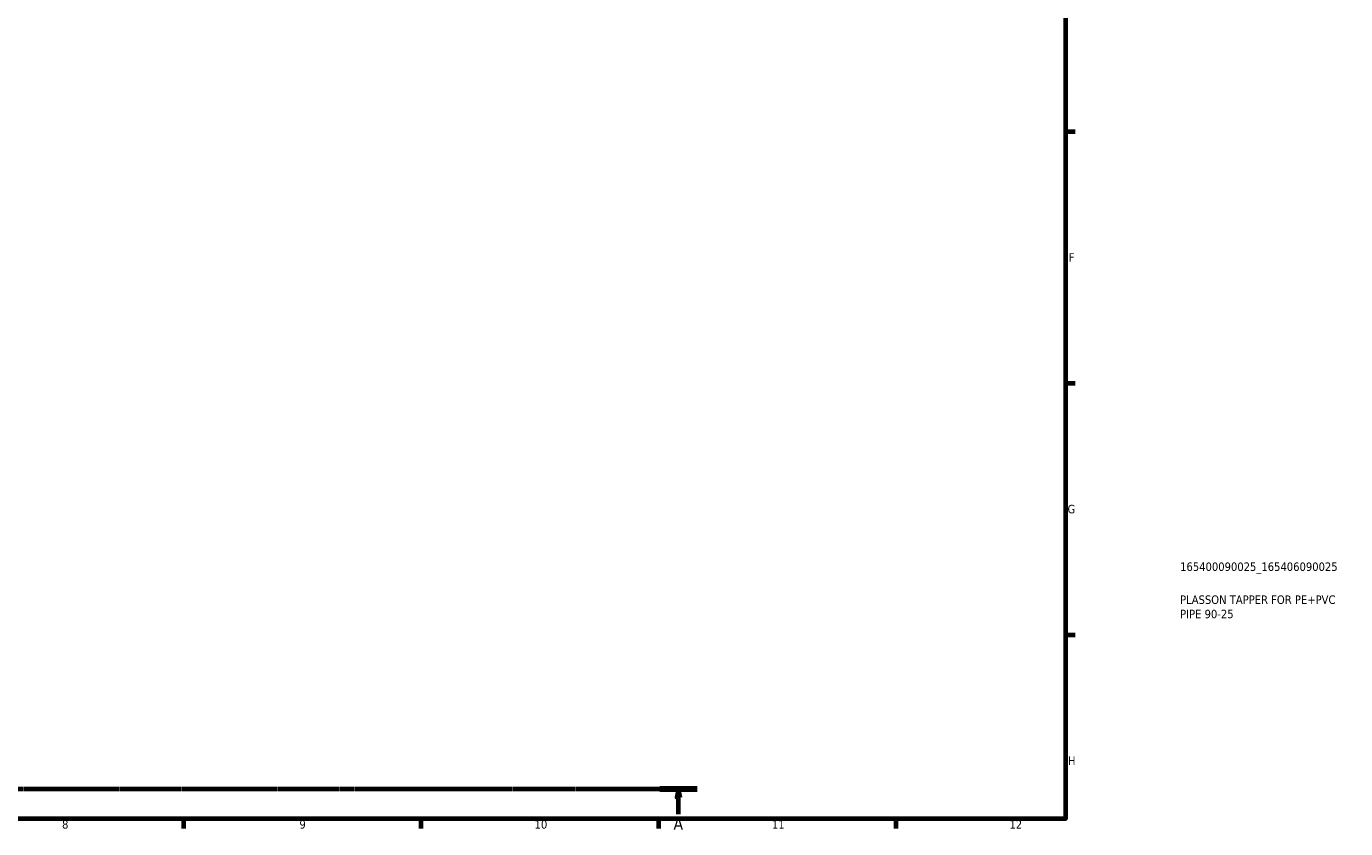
# Model space of a CAD drawing. Header units: millimetres. Extents: x 0 to 904, y -20 to 1297.
# Tile 3 of 5: x 514 to 904, y 17 to 254. Entities that reach past the tile are written whole.
import ezdxf

# ---------------------------------------------------------------- set-up
doc = ezdxf.new("R2010")
doc.units = ezdxf.units.MM
doc.linetypes.add('CHAIN', pattern=[0.7087, 0.4724, -0.0591, 0.1181, -0.0591])
for name, color, linetype, lineweight in [('Border (ISO)', 7, 'Continuous', 70), ('Section Line (ISO)', 7, 'CHAIN', 70), ('Title (ISO)', 7, 'Continuous', 50)]:
    doc.layers.add(name, color=color, linetype=linetype, lineweight=lineweight)
doc.styles.add('Label Text (ISO)', font='tahoma.ttf')
doc.styles.add('Note Text (ISO)', font='tahoma.ttf')

# ---------------------------------------------------------------- blocks, each defined once
blk = doc.blocks.new('Borders Default Border')
at = {"layer": 'Border (ISO)'}
for p, q in [((821, 222.75), (823.9, 222.75)), ((821, 148.5), (823.9, 148.5)), ((821, 74.25), (823.9, 74.25)), ((560.67, 20), (560.67, 17.1)), ((630.75, 20), (630.75, 17.1)), ((700.83, 20), (700.83, 17.1)), ((770.92, 20), (770.92, 17.1))]:
    blk.add_line(p, q, dxfattribs=at)
at = {"layer": 'Border (ISO)', "flags": 128}
blk.add_lwpolyline([(20, 20), (20, 574), (821, 574), (821, 20), (20, 20)], dxfattribs=at)
at = {"layer": 'Border (ISO)', "color": 232, "true_color": 0xca0064, "char_height": 2.5, "attachment_point": 7, "style": 'Note Text (ISO)'}
for s, insert in [('F', (822, 184.38)), ('G', (821.61, 110.08)), ('H', (821.74, 35.88)), ('8', (524.81, 17.04)), ('9', (594.88, 17.05)), ('10', (664.29, 17.05)), ('11', (734.37, 17.1)), ('12', (804.46, 17.1))]:
    blk.add_mtext(s, dxfattribs=dict(at, insert=insert))
blk = doc.blocks.new('Title Blocks ISO')
at = {"layer": 'Title (ISO)', "color": 232, "true_color": 0xca0064, "style": 'Note Text (ISO)'}
for tag, p in [('PART_NUMBER_001', (33.84, 73.13)), ('DESCRIPTION_001', (33.84, 63.4)), ('DESCRIPTION_002', (33.84, 59.18))]:
    blk.add_attdef(tag, p, '', height=2.5, dxfattribs=at)
blk = doc.blocks.new('2dTransSection0')
at = {"layer": 'Section Line (ISO)', "linetype": 'CHAIN'}
blk.add_line((119.02, 28.8), (712.3, 28.8), dxfattribs=at)
at = {"layer": 'Section Line (ISO)', "linetype": 'Continuous', "lineweight": 140}
blk.add_line((701.27, 28.8), (712.3, 28.8), dxfattribs=at)
at = {"layer": 'Section Line (ISO)', "linetype": 'Continuous'}
for p, q in [((706.78, 28.8), (706.28, 26.3)), ((706.78, 26.3), (706.78, 28.8)), ((707.28, 26.3), (706.78, 28.8)), ((706.28, 26.3), (707.28, 26.3)), ((706.78, 21.35), (706.78, 26.3))]:
    blk.add_line(p, q, dxfattribs=at)
at = {"layer": 'Section Line (ISO)', "linetype": 'Continuous', "flags": 128}
blk.add_lwpolyline([(707.28, 26.3), (706.78, 28.8), (706.28, 26.3), (707.28, 26.3)], dxfattribs=at)
at = {"layer": 'Section Line (ISO)'}
blk.add_solid([(707.28, 26.3), (706.78, 28.8), (706.28, 26.3), (707.28, 26.3)], dxfattribs=at)
at = {"layer": 'Section Line (ISO)', "insert": (705.3, 16.8), "char_height": 3.5, "attachment_point": 7, "style": 'Label Text (ISO)'}
blk.add_mtext('A', dxfattribs=at)

msp = doc.modelspace()

# ---------------------------------------------------------------- block references
msp.add_blockref('Borders Default Border', (0, 0))
msp.add_blockref('Title Blocks ISO', (821, 20)).add_auto_attribs({'PART_NUMBER_001': '165400090025_165406090025', 'DESCRIPTION_001': 'PLASSON TAPPER FOR PE+PVC', 'DESCRIPTION_002': 'PIPE 90-25'})
at = {"layer": 'Section Line (ISO)'}
msp.add_blockref('2dTransSection0', (0, 0), dxfattribs=at)

doc.saveas('drawing.dxf')
